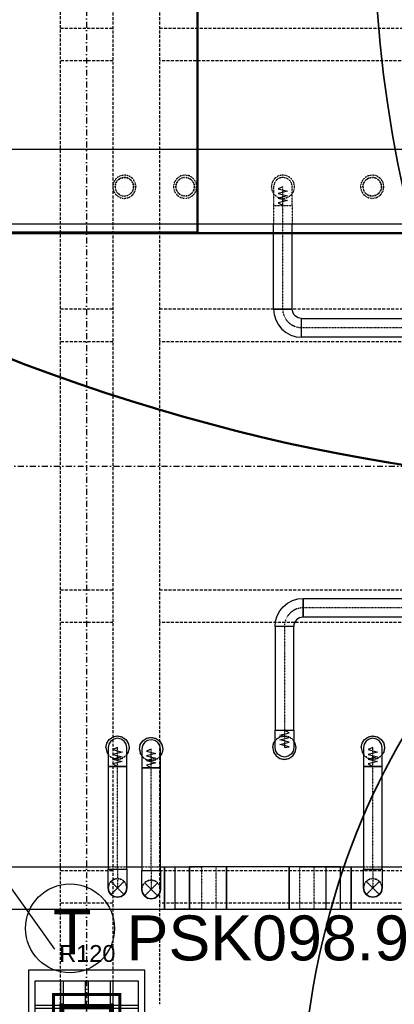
# Model space of a CAD drawing. Header units: centimetres. Extents: x -10729 to 144862, y -4437 to 43656.
# Tile 38 of 148: x 9788 to 10189, y 6225 to 7277. Entities that reach past the tile are written whole.
import ezdxf

# ---------------------------------------------------------------- set-up
doc = ezdxf.new("R2010")
doc.units = ezdxf.units.CM
doc.header["$LTSCALE"] = 0.1
for name, pattern in [('CADVENT_CENTERLINE', [9.9, 7.4, -1, 0.5, -1]), ('CADVENT_HIDDEN', [0.8, 0.25, -0.55]), ('Kondygnacja  -0_5$0$HIDDEN', [9.525, 6.35, -3.175]), ('Kondygnacja  -0_5$0$HIDDEN2', [4.7625, 3.175, -1.5875]), ('Osie rzutów$0$DASHDOT2', [12.7, 6.35, -3.175, 0, -3.175])]:
    doc.linetypes.add(name, pattern=pattern)
for name, color, linetype, lineweight in [('AU Odnośnik', 131, 'Continuous', 25), ('AU Osprzęt Siemens', 5, 'Continuous', 30), ('AU Sieć LON', 1, 'Continuous', 50), ('AU Strefa obsługiwana', 90, 'Continuous', 35)]:
    doc.layers.add(name, color=color, linetype=linetype, lineweight=lineweight)
for name, color, linetype in [('bgde-nawiewCEN', 7, 'Continuous'), ('bgde-nawiewDETAILS', 1, 'Continuous'), ('bgde-nawiewEXP', 1, 'Continuous'), ('bgde-nawiewHIDDEN', 1, 'Continuous'), ('Kondygnacja  -0_5$0$ARCH_INFO_ODPORNOŚĆ OGNIOWA', 8, 'Continuous'), ('Kondygnacja  -0_5$0$ARCH_KONSTR_POWYŻEJ RZUTU', 8, 'Kondygnacja  -0_5$0$HIDDEN'), ('Kondygnacja  -0_5$0$ARCH_KONSTR_POWYŻEJ RZUTU_IST', 8, 'Kondygnacja  -0_5$0$HIDDEN2'), ('Kondygnacja  -0_5$0$ARCH_OKŁADZINA', 8, 'Continuous'), ('Kondygnacja  -0_5$0$ARCH_SŁUPY', 8, 'Continuous'), ('Osie rzutów$0$ARCH_INFO_OSIE_IST', 8, 'Osie rzutów$0$DASHDOT2'), ('Osie rzutów$0$ARCH_INFO_OSIE_OPISY_IST', 8, 'Continuous')]:
    doc.layers.add(name, color=color, linetype=linetype)
doc.layers.add('Kondygnacja  -0_5$0$ARCH_KONSTRUKCJA_NIEWIDOCZNA', color=8, linetype='Continuous', plot=False)
doc.styles.add('Arial', font='ARIAL.TTF')
doc.styles.add('Kondygnacja  -0_5$0$Arial', font='ARIAL.TTF')
pattern_1 = [(45, (-1133.3117, -3177.9858), (-0.6735192, 0.6735192), [])]

# ---------------------------------------------------------------- blocks, each defined once
blk = doc.blocks.new('Osie rzutów')
at = {"layer": 'Osie rzutów$0$ARCH_INFO_OSIE_IST', "ltscale": 10}
for p, q in [((9860, 12510), (9860, 4623.26)), ((4436.04, 6800), (15156.54, 6800)), ((9860, 6170), (9860, 6230))]:
    blk.add_line(p, q, dxfattribs=at)
blk = doc.blocks.new('Kondygnacja  -0_5$0$słup_kwadrat')
at = {"layer": 'Kondygnacja  -0_5$0$ARCH_SŁUPY', "lineweight": 40}
h = blk.add_hatch(dxfattribs=at)
h.set_pattern_fill('ANSI31', color=256, scale=0.3, style=0)
h.set_pattern_definition(pattern_1)
h.paths.add_polyline_path([(36, 34), (39, 34), (39, 84), (36, 84)])
h = blk.add_hatch(dxfattribs=at)
h.set_pattern_fill('ANSI31', color=256, scale=0.3, style=0)
h.set_pattern_definition(pattern_1)
h.paths.add_polyline_path([(89, 80), (89, 83), (39, 83), (39, 80)])
h = blk.add_hatch(dxfattribs=at)
h.set_pattern_fill('ANSI31', color=256, scale=0.3, style=0)
h.set_pattern_definition(pattern_1)
h.paths.add_polyline_path([(89, 34), (92, 34), (92, 84), (89, 84)])
h = blk.add_hatch(dxfattribs=at)
h.set_pattern_fill('ANSI31', color=256, scale=0.3, style=0)
h.set_pattern_definition(pattern_1)
h.paths.add_polyline_path([(89, 57.5), (89, 60.5), (39, 60.5), (39, 57.5)])
h = blk.add_hatch(dxfattribs=at)
h.set_pattern_fill('ANSI31', color=256, scale=0.3, style=0)
h.set_pattern_definition(pattern_1)
h.paths.add_polyline_path([(89, 35), (89, 38), (39, 38), (39, 35)])
at = {"layer": 'Kondygnacja  -0_5$0$ARCH_KONSTRUKCJA_NIEWIDOCZNA'}
blk.add_lwpolyline([(119, 109), (119, 9), (9, 9), (9, 109)], close=True, dxfattribs=at)
for points in [[(36, 109), (36, 84)], [(39, 109), (39, 84)], [(62.5, 109), (62.5, 83)], [(65.5, 109), (65.5, 83)], [(89, 109), (89, 84)], [(92, 109), (92, 84)], [(9, 83), (36, 83)], [(9, 80), (36, 80)], [(92, 83), (119, 83)], [(92, 80), (119, 80)], [(9, 60.5), (36, 60.5)], [(9, 57.5), (36, 57.5)], [(92, 60.5), (119, 60.5)], [(92, 57.5), (119, 57.5)], [(9, 38), (36, 38)], [(9, 35), (36, 35)], [(36, 34), (36, 9)], [(39, 34), (39, 9)], [(62.5, 35), (62.5, 9)], [(65.5, 35), (65.5, 9)], [(89, 34), (89, 9)], [(92, 38), (119, 38)], [(92, 35), (119, 35)], [(92, 34), (92, 9)]]:
    blk.add_lwpolyline(points, dxfattribs=at)
at = {"layer": 'Kondygnacja  -0_5$0$ARCH_OKŁADZINA'}
blk.add_lwpolyline([(2, 121), (126, 121), (126, -3), (2, -3)], close=True, dxfattribs=at)
at = {"layer": 'Kondygnacja  -0_5$0$ARCH_SŁUPY', "lineweight": 40}
for p, q in [((39, 60.5), (89, 60.5)), ((89, 57.5), (39, 57.5))]:
    blk.add_line(p, q, dxfattribs=at)
at = {"layer": 'Kondygnacja  -0_5$0$ARCH_SŁUPY', "lineweight": 50, "const_width": 3}
blk.add_lwpolyline([(28.5, 94.5), (99.5, 94.5), (99.5, 23.5), (28.5, 23.5)], close=True, dxfattribs=at)
at = {"layer": 'Kondygnacja  -0_5$0$ARCH_SŁUPY', "lineweight": 40}
for points in [[(36, 84), (39, 84), (39, 34), (36, 34)], [(89, 84), (92, 84), (92, 34), (89, 34)]]:
    blk.add_lwpolyline(points, close=True, dxfattribs=at)
for points in [[(89, 83), (39, 83)], [(39, 80), (89, 80)], [(89, 38), (39, 38)], [(39, 35), (89, 35)]]:
    blk.add_lwpolyline(points, dxfattribs=at)
blk = doc.blocks.new('Kondygnacja  -0_5$0$konstrukcja istniejąca -0.5')
at = {"layer": 'Kondygnacja  -0_5$0$ARCH_KONSTR_POWYŻEJ RZUTU_IST', "ltscale": 10}
for points in [[(9832, 6225), (9832, 7375)], [(9888, 7375), (9888, 6225)], [(9938, 7375), (9938, 6225)], [(9832, 7267.9), (9888, 7267.9)], [(9938, 7267.9), (10982, 7267.9)], [(9888, 7232.9), (9832, 7232.9)], [(10982, 7232.9), (9938, 7232.9)], [(9832, 6967.9), (9888, 6967.9)], [(9938, 6967.9), (10982, 6967.9)], [(9888, 6932.9), (9832, 6932.9)], [(10982, 6932.9), (9938, 6932.9)], [(9832, 6667.9), (9888, 6667.9)], [(9938, 6667.9), (10982, 6667.9)], [(9888, 6632.9), (9832, 6632.9)], [(10982, 6632.9), (9938, 6632.9)], [(9832, 6367.9), (9888, 6367.9)], [(9938, 6367.9), (10982, 6367.9)], [(9888, 6332.9), (9832, 6332.9)], [(10982, 6332.9), (9938, 6332.9)]]:
    blk.add_lwpolyline(points, dxfattribs=at)

msp = doc.modelspace()

# ---------------------------------------------------------------- linework, layer by layer
at = {"layer": 'AU Odnośnik'}
msp.add_line((9290.53, 7033.458), (9825.69, 6283.774), dxfattribs=at)
at = {"layer": 'AU Osprzęt Siemens'}
msp.add_circle((9842.251, 6306.103), 47.533, dxfattribs=at)
at = {"layer": 'AU Sieć LON', "color": 1}
for p, q in [((9978.362, 7895.522), (9978.362, 7049.5)), ((9978.362, 7049.5), (9304.182, 7049.5)), ((10430.829, 7048.981), (9305.421, 7048.981))]:
    msp.add_line(p, q, dxfattribs=at)
at = {"layer": 'AU Sieć LON', "color": 4, "lineweight": 50}
msp.add_ellipse((9941.574, 7546.233), major_axis=(1097.156, -482.228), ratio=0.53924576, dxfattribs=at)
at = {"layer": 'AU Strefa obsługiwana', "extrusion": (0, 0, -1)}
msp.add_ellipse((10491.156, 7387.929), major_axis=(0, 680.24), ratio=0.47608235, start_param=-1.57079633, end_param=4.71238898, dxfattribs=at)
at = {"layer": 'AU Strefa obsługiwana'}
msp.add_ellipse((10545.489, 6077.747), major_axis=(0, -663.911), ratio=0.68935625, start_param=-1.57079633, end_param=4.71238898, dxfattribs=at)
at = {"layer": 'bgde-nawiewCEN', "linetype": 'CADVENT_CENTERLINE', "ltscale": 0.06}
for p, q in [((10069.88, 7098.453), (10069.88, 7098.501)), ((10069.88, 7098.341), (10069.88, 7098.453)), ((10069.88, 7098.121), (10069.88, 7098.341)), ((10069.88, 7097.76), (10069.88, 7098.121)), ((10069.88, 7097.221), (10069.88, 7097.76)), ((10069.88, 7096.468), (10069.88, 7097.221)), ((10069.88, 7095.467), (10069.88, 7096.468)), ((10069.88, 7094.181), (10069.88, 7095.467)), ((10069.88, 7092.575), (10069.88, 7094.181)), ((10069.88, 7090.613), (10069.88, 7092.575)), ((10069.88, 7088.261), (10069.88, 7090.613)), ((10069.88, 7085.481), (10069.88, 7088.261)), ((10069.88, 7080.37), (10069.88, 7085.481)), ((10069.88, 7078.501), (10069.88, 7080.37)), ((10069.88, 6967.729), (10069.88, 7078.501)), ((10313.703, 6947.729), (10089.88, 6947.729)), ((10345.691, 6648.639), (10091.466, 6648.639)), ((10071.466, 6628.639), (10071.466, 6517.755)), ((10071.466, 6517.755), (10071.466, 6516.021)), ((10071.466, 6516.021), (10071.466, 6511.282)), ((10071.466, 6511.282), (10071.466, 6508.705)), ((10071.466, 6508.705), (10071.466, 6506.523)), ((10071.466, 6506.523), (10071.466, 6504.704)), ((10071.466, 6504.704), (10071.466, 6503.215)), ((10071.466, 6503.215), (10071.466, 6502.023)), ((10071.466, 6502.023), (10071.466, 6501.094)), ((9892.981, 6499.162), (9892.981, 6499.209)), ((9892.981, 6499.049), (9892.981, 6499.162)), ((9892.981, 6498.83), (9892.981, 6499.049)), ((9892.981, 6498.469), (9892.981, 6498.83)), ((9892.981, 6497.93), (9892.981, 6498.469)), ((9892.981, 6497.179), (9892.981, 6497.93)), ((9892.981, 6496.178), (9892.981, 6497.179)), ((9892.981, 6494.893), (9892.981, 6496.178)), ((9892.981, 6493.289), (9892.981, 6494.893)), ((9892.981, 6491.329), (9892.981, 6493.289)), ((9892.981, 6488.978), (9892.981, 6491.329)), ((9928.914, 6497.682), (9928.914, 6497.73)), ((9928.914, 6497.57), (9928.914, 6497.682)), ((9928.914, 6497.351), (9928.914, 6497.57)), ((9928.914, 6496.989), (9928.914, 6497.351)), ((9928.914, 6496.45), (9928.914, 6496.989)), ((9928.914, 6495.697), (9928.914, 6496.45)), ((9928.914, 6494.696), (9928.914, 6495.697)), ((9928.914, 6493.41), (9928.914, 6494.696)), ((9928.914, 6491.804), (9928.914, 6493.41)), ((9928.914, 6489.842), (9928.914, 6491.804)), ((10071.466, 6501.094), (10071.466, 6500.396)), ((10071.466, 6500.396), (10071.466, 6499.896)), ((10071.466, 6499.896), (10071.466, 6499.561)), ((10071.466, 6499.561), (10071.466, 6499.358)), ((10071.466, 6499.358), (10071.466, 6499.253)), ((10071.466, 6499.253), (10071.466, 6499.209)), ((10166.01, 6499.162), (10166.01, 6499.209)), ((10166.01, 6499.049), (10166.01, 6499.162)), ((10166.01, 6498.83), (10166.01, 6499.049)), ((10166.01, 6498.469), (10166.01, 6498.83)), ((10166.01, 6497.93), (10166.01, 6498.469)), ((10166.01, 6497.179), (10166.01, 6497.93)), ((10166.01, 6496.178), (10166.01, 6497.179)), ((10166.01, 6494.893), (10166.01, 6496.178)), ((10166.01, 6493.289), (10166.01, 6494.893)), ((10166.01, 6491.329), (10166.01, 6493.289)), ((10166.01, 6488.978), (10166.01, 6491.329)), ((9892.981, 6486.201), (9892.981, 6488.978)), ((9892.981, 6481.095), (9892.981, 6486.201)), ((9892.981, 6479.227), (9892.981, 6481.095)), ((9928.914, 6487.49), (9928.914, 6489.842)), ((9928.914, 6484.711), (9928.914, 6487.49)), ((9928.914, 6479.599), (9928.914, 6484.711)), ((10166.01, 6486.201), (10166.01, 6488.978)), ((10166.01, 6481.095), (10166.01, 6486.201)), ((10166.01, 6479.227), (10166.01, 6481.095)), ((9892.981, 6369.318), (9892.981, 6479.227)), ((9928.914, 6477.73), (9928.914, 6479.599)), ((9928.914, 6367.821), (9928.914, 6477.73)), ((10166.01, 6369.318), (10166.01, 6479.227)), ((9892.981, 6369.318), (9892.981, 6349.318)), ((9928.914, 6367.821), (9928.914, 6347.821)), ((10166.01, 6369.318), (10166.01, 6349.318))]:
    msp.add_line(p, q, dxfattribs=at)
at = {"layer": 'bgde-nawiewCEN', "linetype": 'CADVENT_CENTERLINE', "ltscale": 0.06, "extrusion": (0, 0, -1)}
msp.add_arc((-10089.88, 6967.729), 20, 270, 0, dxfattribs=at)
at = {"layer": 'bgde-nawiewCEN', "linetype": 'CADVENT_CENTERLINE', "ltscale": 0.06}
msp.add_arc((10091.466, 6628.639), 20, 90, 180, dxfattribs=at)
at = {"layer": 'bgde-nawiewDETAILS', "linetype": 'CADVENT_HIDDEN'}
for p, q in [((9885.91, 6342.247), (9900.052, 6356.389)), ((9885.91, 6356.389), (9900.052, 6342.247)), ((9921.843, 6340.75), (9935.985, 6354.892)), ((9921.843, 6354.892), (9935.985, 6340.75)), ((10158.939, 6342.247), (10173.081, 6356.389)), ((10158.939, 6356.389), (10173.081, 6342.247))]:
    msp.add_line(p, q, dxfattribs=at)
at = {"layer": 'bgde-nawiewEXP', "linetype": 'Continuous'}
for points in [[(8060.424, 7138.531), (13182.874, 7138.531), (13182.874, 7058.531), (8060.424, 7058.531)], [(10059.88, 6967.729), (10079.88, 6967.729), (10079.88, 7058.531)], [(10059.88, 6967.729), (10059.88, 7058.531)], [(9880.481, 6499.209), (9881.433, 6503.993), (9884.142, 6508.048), (9888.198, 6510.758), (9892.981, 6511.709), (9897.765, 6510.758), (9901.82, 6508.048), (9904.53, 6503.993), (9905.481, 6499.209), (9904.53, 6494.426), (9902.981, 6492.108)], [(9916.414, 6497.73), (9917.365, 6502.513), (9920.075, 6506.569), (9924.13, 6509.278), (9928.914, 6510.23), (9933.697, 6509.278), (9937.752, 6506.569), (9940.462, 6502.513), (9941.414, 6497.73), (9940.462, 6492.946), (9938.914, 6490.629)], [(10058.966, 6499.209), (10059.918, 6494.426), (10062.628, 6490.371), (10066.683, 6487.661), (10071.466, 6486.709), (10076.25, 6487.661), (10080.305, 6490.371), (10083.015, 6494.426), (10083.966, 6499.209), (10083.015, 6503.993), (10081.466, 6506.31)], [(10058.966, 6499.209), (10059.918, 6503.993), (10061.466, 6506.31)], [(10153.51, 6499.209), (10154.462, 6503.993), (10157.171, 6508.048), (10161.227, 6510.758), (10166.01, 6511.709), (10170.794, 6510.758), (10174.849, 6508.048), (10177.559, 6503.993), (10178.51, 6499.209), (10177.559, 6494.426), (10176.01, 6492.108)], [(9880.481, 6499.209), (9881.433, 6494.426), (9882.981, 6492.108)], [(9916.414, 6497.73), (9917.365, 6492.946), (9918.914, 6490.629)], [(10153.51, 6499.209), (10154.462, 6494.426), (10156.01, 6492.108)], [(9584.963, 6326.818), (9587.463, 6326.818), (9591.289, 6326.056), (9594.534, 6323.889), (9596.701, 6320.644), (9597.463, 6316.818), (9597.463, 6095.707), (9667.463, 6095.707), (9667.463, 6314.318), (9597.463, 6314.318), (9667.463, 6314.318), (9667.463, 6316.818), (9668.224, 6320.644), (9670.392, 6323.889), (9673.636, 6326.056), (9677.463, 6326.818), (9954.643, 6326.818), (9954.643, 6371.818), (9970.034, 6371.818)], [(9779.534, 6371.818), (9882.981, 6371.818)], [(9882.981, 6349.318), (9882.981, 6369.318), (9902.981, 6369.318), (9902.981, 6349.318), (9902.22, 6345.491)], [(9902.981, 6371.818), (9918.914, 6371.818)], [(9938.914, 6371.818), (9943.304, 6371.818), (9943.304, 6326.818), (9943.304, 6371.818), (9954.643, 6371.818)], [(9954.643, 6326.818), (10009.657, 6326.818), (10009.657, 6371.818), (9970.034, 6371.818), (9970.034, 6326.818)], [(9970.034, 6326.818), (9970.034, 6371.818)], [(10116.12, 6326.818), (10697.94, 6326.818), (10697.94, 6371.818), (10727.94, 6358.207), (10727.94, 6348.207), (10697.94, 6371.818), (10679.615, 6371.818)], [(10116.12, 6371.818), (10131.511, 6371.818)], [(10116.12, 6326.818), (10116.12, 6371.818)], [(10131.511, 6371.818), (10116.12, 6371.818)], [(10131.511, 6326.818), (10131.511, 6371.818), (10142.85, 6371.818), (10142.85, 6326.818), (10142.85, 6371.818), (10156.01, 6371.818)], [(10176.01, 6371.818), (10252.927, 6371.818)], [(9882.981, 6349.318), (9883.742, 6345.491), (9885.91, 6342.247), (9889.154, 6340.079), (9892.981, 6339.318), (9896.808, 6340.079), (9900.052, 6342.247), (9902.22, 6345.491), (9902.981, 6349.318)], [(10156.01, 6349.318), (10156.772, 6345.491), (10158.939, 6342.247), (10162.183, 6340.079), (10166.01, 6339.318), (10169.837, 6340.079), (10173.081, 6342.247), (10175.249, 6345.491), (10176.01, 6349.318), (10175.249, 6345.491)], [(10156.01, 6349.318), (10156.772, 6345.491), (10158.939, 6342.247), (10162.183, 6340.079), (10166.01, 6339.318), (10169.837, 6340.079), (10173.081, 6342.247), (10175.249, 6345.491)], [(10175.249, 6345.491), (10173.081, 6342.247)], [(10175.249, 6345.491), (10176.01, 6349.318)]]:
    msp.add_lwpolyline(points, dxfattribs=at)
for points in [[(10059.88, 6967.729), (10060.456, 6961.876), (10062.163, 6956.249), (10064.936, 6951.062), (10068.666, 6946.516), (10073.213, 6942.785), (10078.399, 6940.013), (10084.027, 6938.306), (10089.88, 6937.729), (10089.88, 6957.729), (10087.929, 6957.921), (10086.053, 6958.49), (10084.324, 6959.414), (10082.809, 6960.658), (10081.565, 6962.173), (10080.641, 6963.902), (10080.072, 6965.778), (10079.88, 6967.729), (10060.641, 6967.729)], [(10089.88, 6937.729), (10089.88, 6957.729), (10313.703, 6957.729), (10313.703, 6937.729)], [(10061.466, 6517.755), (10081.466, 6517.755), (10081.466, 6628.639), (10061.466, 6628.639), (10062.043, 6634.491), (10063.75, 6640.119), (10066.522, 6645.306), (10070.253, 6649.852), (10074.799, 6653.583), (10079.986, 6656.355), (10085.614, 6658.062), (10091.466, 6658.639), (10091.466, 6638.639), (10089.515, 6638.447), (10087.64, 6637.878), (10085.911, 6636.953), (10084.395, 6635.71), (10083.152, 6634.194), (10082.228, 6632.466), (10081.658, 6630.59), (10081.466, 6628.639), (10061.466, 6628.639)], [(10091.466, 6638.639), (10091.466, 6658.639), (10345.691, 6658.639), (10345.691, 6638.639)], [(10061.466, 6499.209), (10061.466, 6517.755), (10081.466, 6517.755), (10081.466, 6499.209), (10080.705, 6495.383), (10078.537, 6492.138), (10075.293, 6489.971), (10071.466, 6489.209), (10067.64, 6489.971), (10064.395, 6492.138), (10062.228, 6495.383)], [(9882.981, 6494.893), (9882.981, 6479.227), (9902.981, 6479.227), (9902.981, 6499.209), (9902.22, 6503.036), (9900.052, 6506.28), (9896.808, 6508.448), (9892.981, 6509.209), (9889.154, 6508.448), (9885.91, 6506.28), (9883.742, 6503.036), (9882.981, 6499.209), (9882.981, 6496.178)], [(9918.914, 6477.73), (9938.914, 6477.73), (9938.914, 6497.73), (9938.152, 6501.557), (9935.985, 6504.801), (9932.74, 6506.969), (9928.914, 6507.73), (9925.087, 6506.969), (9921.843, 6504.801), (9919.675, 6501.557), (9918.914, 6497.73), (9918.914, 6479.599)], [(10156.01, 6499.162), (10156.01, 6479.227), (10176.01, 6479.227), (10176.01, 6499.209), (10175.249, 6503.036), (10173.081, 6506.28), (10169.837, 6508.448), (10166.01, 6509.209), (10162.183, 6508.448), (10158.939, 6506.28), (10156.772, 6503.036), (10156.01, 6499.209)], [(9882.981, 6369.318), (9902.981, 6369.318), (9902.981, 6479.227), (9882.981, 6479.227)], [(9918.914, 6367.821), (9938.914, 6367.821), (9938.914, 6477.73), (9918.914, 6477.73)], [(10156.01, 6369.318), (10176.01, 6369.318), (10176.01, 6479.227), (10156.01, 6479.227)], [(9918.914, 6347.821), (9918.914, 6367.821), (9938.914, 6367.821), (9938.914, 6347.821), (9938.152, 6343.994), (9935.985, 6340.75), (9932.74, 6338.582), (9928.914, 6337.821), (9925.087, 6338.582), (9921.843, 6340.75), (9919.675, 6343.994)], [(10009.657, 6326.818), (10116.12, 6326.818), (10116.12, 6371.818), (10076.497, 6371.818), (10076.497, 6326.818), (10076.497, 6371.818), (10009.657, 6371.818)], [(10156.01, 6349.318), (10156.01, 6369.318), (10176.01, 6369.318), (10176.01, 6349.318), (10175.249, 6345.491), (10173.081, 6342.247), (10169.837, 6340.079), (10166.01, 6339.318), (10162.183, 6340.079), (10158.939, 6342.247), (10156.772, 6345.491)], [(9882.981, 6349.318), (9883.742, 6345.491), (9885.91, 6342.247), (9889.154, 6340.079), (9892.981, 6339.318), (9896.808, 6340.079), (9900.052, 6342.247), (9902.22, 6345.491), (9902.981, 6349.318), (9902.22, 6345.491), (9900.052, 6342.247), (9896.808, 6340.079), (9892.981, 6339.318), (9889.154, 6340.079), (9885.91, 6342.247), (9883.742, 6345.491)], [(9918.914, 6347.821), (9919.675, 6343.994), (9921.843, 6340.75), (9925.087, 6338.582), (9928.914, 6337.821), (9932.74, 6338.582), (9935.985, 6340.75), (9938.152, 6343.994), (9938.914, 6347.821), (9938.152, 6343.994), (9935.985, 6340.75), (9932.74, 6338.582), (9928.914, 6337.821), (9925.087, 6338.582), (9921.843, 6340.75), (9919.675, 6343.994)]]:
    msp.add_lwpolyline(points, close=True, dxfattribs=at)
at = {"layer": 'bgde-nawiewEXP'}
for points in [[(10071.466, 6499.209), (10076.466, 6499.991), (10066.466, 6502.491), (10076.466, 6504.999), (10066.466, 6507.547), (10076.466, 6510.055), (10066.466, 6512.624), (10076.466, 6515.125), (10071.466, 6517.755)], [(9892.981, 6499.209), (9887.981, 6497.081), (9897.981, 6494.547), (9887.981, 6492.028), (9897.981, 6489.501), (9887.981, 6486.95), (9897.981, 6484.416), (9887.981, 6481.873), (9892.981, 6479.227)], [(9928.914, 6497.73), (9923.914, 6495.6), (9933.914, 6493.064), (9923.914, 6490.542), (9933.914, 6488.013), (9923.914, 6485.46), (9933.914, 6482.924), (9923.914, 6480.378), (9928.914, 6477.73)], [(10166.01, 6499.209), (10161.01, 6497.081), (10171.01, 6494.547), (10161.01, 6492.028), (10171.01, 6489.501), (10161.01, 6486.95), (10171.01, 6484.416), (10161.01, 6481.873), (10166.01, 6479.227)]]:
    msp.add_lwpolyline(points, dxfattribs=at)
at = {"layer": 'bgde-nawiewHIDDEN', "linetype": 'CADVENT_HIDDEN'}
for points in [[(9887.804, 7098.531), (9888.755, 7093.747), (9891.465, 7089.692), (9895.52, 7086.982), (9900.304, 7086.031), (9905.087, 7086.982), (9909.143, 7089.692), (9911.852, 7093.747), (9912.804, 7098.531), (9911.852, 7103.314), (9909.143, 7107.37), (9905.087, 7110.079), (9900.304, 7111.031), (9895.52, 7110.079), (9891.465, 7107.37), (9888.755, 7103.314)], [(9887.804, 7098.531), (9888.755, 7093.747), (9891.465, 7089.692), (9895.52, 7086.982), (9900.304, 7086.031), (9905.087, 7086.982), (9909.143, 7089.692), (9911.852, 7093.747), (9912.804, 7098.531), (9911.852, 7103.314), (9909.143, 7107.37), (9905.087, 7110.079), (9900.304, 7111.031), (9895.52, 7110.079), (9891.465, 7107.37), (9888.755, 7103.314)], [(9890.304, 7098.531), (9891.065, 7094.704), (9893.233, 7091.46), (9896.477, 7089.292), (9900.304, 7088.531), (9904.131, 7089.292), (9907.375, 7091.46), (9909.543, 7094.704), (9910.304, 7098.531), (9909.543, 7102.358), (9907.375, 7105.602), (9904.131, 7107.77), (9900.304, 7108.531), (9896.477, 7107.77), (9893.233, 7105.602), (9891.065, 7102.358)], [(9952.804, 7098.531), (9953.755, 7093.747), (9956.465, 7089.692), (9960.52, 7086.982), (9965.304, 7086.031), (9970.087, 7086.982), (9974.143, 7089.692), (9976.852, 7093.747), (9977.804, 7098.531), (9976.852, 7103.314), (9974.143, 7107.37), (9970.087, 7110.079), (9965.304, 7111.031), (9960.52, 7110.079), (9956.465, 7107.37), (9953.755, 7103.314)], [(9952.804, 7098.531), (9953.755, 7093.747), (9956.465, 7089.692), (9960.52, 7086.982), (9965.304, 7086.031), (9970.087, 7086.982), (9974.143, 7089.692), (9976.852, 7093.747), (9977.804, 7098.531), (9976.852, 7103.314), (9974.143, 7107.37), (9970.087, 7110.079), (9965.304, 7111.031), (9960.52, 7110.079), (9956.465, 7107.37), (9953.755, 7103.314)], [(9955.304, 7098.531), (9956.065, 7094.704), (9958.233, 7091.46), (9961.477, 7089.292), (9965.304, 7088.531), (9969.131, 7089.292), (9972.375, 7091.46), (9974.543, 7094.704), (9975.304, 7098.531), (9974.543, 7102.358), (9972.375, 7105.602), (9969.131, 7107.77), (9965.304, 7108.531), (9961.477, 7107.77), (9958.233, 7105.602), (9956.065, 7102.358)], [(9955.304, 7098.531), (9956.065, 7102.358), (9958.233, 7105.602), (9961.477, 7107.77), (9965.304, 7108.531), (9969.131, 7107.77), (9972.375, 7105.602), (9974.543, 7102.358), (9975.304, 7098.531), (9974.543, 7094.704), (9972.375, 7091.46), (9969.131, 7089.292), (9965.304, 7088.531), (9961.477, 7089.292), (9958.233, 7091.46), (9956.065, 7094.704)], [(10057.38, 7098.501), (10058.331, 7093.717), (10061.041, 7089.662), (10065.096, 7086.952), (10069.88, 7086.001), (10074.663, 7086.952), (10078.718, 7089.662), (10081.428, 7093.717), (10082.38, 7098.501), (10081.428, 7103.284), (10078.718, 7107.34), (10074.663, 7110.049), (10069.88, 7111.001), (10065.096, 7110.049), (10061.041, 7107.34), (10058.331, 7103.284)], [(10057.38, 7098.501), (10058.331, 7093.717), (10061.041, 7089.662), (10065.096, 7086.952), (10069.88, 7086.001), (10074.663, 7086.952), (10078.718, 7089.662), (10081.428, 7093.717), (10082.38, 7098.501), (10081.428, 7103.284), (10078.718, 7107.34), (10074.663, 7110.049), (10069.88, 7111.001), (10065.096, 7110.049), (10061.041, 7107.34), (10058.331, 7103.284)], [(10059.88, 7078.501), (10079.88, 7078.501), (10079.88, 7098.501), (10079.118, 7102.328), (10076.951, 7105.572), (10073.706, 7107.739), (10069.88, 7108.501), (10066.053, 7107.739), (10062.809, 7105.572), (10060.641, 7102.328), (10059.88, 7098.501), (10059.88, 7080.37)], [(10152.804, 7098.531), (10153.755, 7093.747), (10156.465, 7089.692), (10160.52, 7086.982), (10165.304, 7086.031), (10170.087, 7086.982), (10174.143, 7089.692), (10176.852, 7093.747), (10177.804, 7098.531), (10176.852, 7103.314), (10174.143, 7107.37), (10170.087, 7110.079), (10165.304, 7111.031), (10160.52, 7110.079), (10156.465, 7107.37), (10153.755, 7103.314)], [(10152.804, 7098.531), (10153.755, 7093.747), (10156.465, 7089.692), (10160.52, 7086.982), (10165.304, 7086.031), (10170.087, 7086.982), (10174.143, 7089.692), (10176.852, 7093.747), (10177.804, 7098.531), (10176.852, 7103.314), (10174.143, 7107.37), (10170.087, 7110.079), (10165.304, 7111.031), (10160.52, 7110.079), (10156.465, 7107.37), (10153.755, 7103.314)], [(10155.304, 7098.531), (10156.065, 7094.704), (10158.233, 7091.46), (10161.477, 7089.292), (10165.304, 7088.531), (10169.131, 7089.292), (10172.375, 7091.46), (10174.543, 7094.704), (10175.304, 7098.531), (10174.543, 7102.358), (10172.375, 7105.602), (10169.131, 7107.77), (10165.304, 7108.531), (10161.477, 7107.77), (10158.233, 7105.602), (10156.065, 7102.358)], [(9882.981, 6349.318), (9883.742, 6353.144), (9885.91, 6356.389), (9889.154, 6358.556), (9892.981, 6359.318), (9896.808, 6358.556), (9900.052, 6356.389), (9902.22, 6353.144), (9902.981, 6349.318), (9902.22, 6353.144), (9900.052, 6356.389), (9896.808, 6358.556), (9892.981, 6359.318), (9889.154, 6358.556), (9885.91, 6356.389), (9883.742, 6353.144)], [(9918.914, 6347.821), (9919.675, 6351.648), (9921.843, 6354.892), (9925.087, 6357.06), (9928.914, 6357.821), (9932.74, 6357.06), (9935.985, 6354.892), (9938.152, 6351.648), (9938.914, 6347.821), (9938.152, 6351.648), (9935.985, 6354.892), (9932.74, 6357.06), (9928.914, 6357.821), (9925.087, 6357.06), (9921.843, 6354.892), (9919.675, 6351.648)], [(10156.01, 6349.318), (10156.772, 6353.144), (10158.939, 6356.389), (10162.183, 6358.556), (10166.01, 6359.318), (10169.837, 6358.556), (10173.081, 6356.389), (10175.249, 6353.144), (10176.01, 6349.318), (10175.249, 6353.144), (10173.081, 6356.389), (10169.837, 6358.556), (10166.01, 6359.318), (10162.183, 6358.556), (10158.939, 6356.389), (10156.772, 6353.144)]]:
    msp.add_lwpolyline(points, close=True, dxfattribs=at)
for points in [[(9890.304, 7098.531), (9891.065, 7102.358), (9893.233, 7105.602), (9896.477, 7107.77)], [(9896.477, 7107.77), (9893.233, 7105.602)], [(9896.477, 7107.77), (9900.304, 7108.531), (9904.131, 7107.77), (9907.375, 7105.602), (9909.543, 7102.358)], [(9909.543, 7102.358), (9907.375, 7105.602)], [(9909.543, 7102.358), (9910.304, 7098.531), (9909.543, 7094.704), (9907.375, 7091.46)], [(10155.304, 7098.531), (10156.065, 7102.358), (10158.233, 7105.602), (10161.477, 7107.77), (10165.304, 7108.531)], [(10165.304, 7108.531), (10161.477, 7107.77)], [(10165.304, 7108.531), (10169.131, 7107.77)], [(10169.131, 7107.77), (10165.304, 7108.531)], [(10169.131, 7107.77), (10172.375, 7105.602)], [(10172.375, 7105.602), (10169.131, 7107.77)], [(10172.375, 7105.602), (10174.543, 7102.358), (10175.304, 7098.531), (10174.543, 7094.704), (10172.375, 7091.46), (10169.131, 7089.292)], [(9890.304, 7098.531), (9891.065, 7094.704), (9893.233, 7091.46), (9896.477, 7089.292)], [(9896.477, 7089.292), (9893.233, 7091.46)], [(9896.477, 7089.292), (9900.304, 7088.531), (9904.131, 7089.292), (9907.375, 7091.46), (9909.543, 7094.704)], [(10155.304, 7098.531), (10156.065, 7094.704), (10158.233, 7091.46), (10161.477, 7089.292), (10165.304, 7088.531)], [(10169.131, 7089.292), (10172.375, 7091.46)], [(10165.304, 7088.531), (10161.477, 7089.292)], [(10165.304, 7088.531), (10169.131, 7089.292)], [(10169.131, 7089.292), (10165.304, 7088.531)], [(10059.88, 7078.501), (10079.88, 7078.501), (10079.88, 7058.531)], [(10059.88, 7078.501), (10059.88, 7058.531)], [(9880.481, 6499.209), (9881.433, 6503.993), (9884.142, 6508.048), (9888.198, 6510.758), (9892.981, 6511.709), (9897.765, 6510.758), (9901.82, 6508.048), (9904.53, 6503.993), (9905.481, 6499.209), (9904.53, 6494.426), (9901.82, 6490.371), (9897.765, 6487.661), (9892.981, 6486.709), (9888.198, 6487.661), (9884.142, 6490.371), (9888.198, 6487.661), (9892.981, 6486.709), (9897.765, 6487.661), (9901.82, 6490.371), (9902.981, 6492.108)], [(9916.414, 6497.73), (9917.365, 6502.513), (9920.075, 6506.569), (9924.13, 6509.278), (9928.914, 6510.23), (9933.697, 6509.278), (9937.752, 6506.569), (9940.462, 6502.513), (9941.414, 6497.73), (9940.462, 6492.946), (9937.752, 6488.891), (9933.697, 6486.181), (9928.914, 6485.23), (9924.13, 6486.181), (9920.075, 6488.891), (9924.13, 6486.181), (9928.914, 6485.23), (9933.697, 6486.181), (9937.752, 6488.891), (9938.914, 6490.629)], [(10058.966, 6499.209), (10059.918, 6494.426), (10062.628, 6490.371), (10066.683, 6487.661), (10071.466, 6486.709), (10076.25, 6487.661), (10080.305, 6490.371), (10083.015, 6494.426), (10083.966, 6499.209), (10083.015, 6503.993), (10080.305, 6508.048), (10076.25, 6510.758), (10071.466, 6511.709), (10066.683, 6510.758), (10062.628, 6508.048), (10061.466, 6506.31)], [(10058.966, 6499.209), (10059.918, 6503.993), (10062.628, 6508.048), (10066.683, 6510.758), (10071.466, 6511.709), (10076.25, 6510.758), (10080.305, 6508.048), (10081.466, 6506.31)], [(10153.51, 6499.209), (10154.462, 6503.993), (10157.171, 6508.048), (10161.227, 6510.758), (10166.01, 6511.709), (10170.794, 6510.758), (10174.849, 6508.048), (10177.559, 6503.993), (10178.51, 6499.209), (10177.559, 6494.426), (10174.849, 6490.371), (10170.794, 6487.661), (10166.01, 6486.709), (10161.227, 6487.661), (10157.171, 6490.371), (10161.227, 6487.661), (10166.01, 6486.709), (10170.794, 6487.661), (10174.849, 6490.371), (10176.01, 6492.108)], [(9880.481, 6499.209), (9881.433, 6494.426), (9884.142, 6490.371), (9882.981, 6492.108)], [(9916.414, 6497.73), (9917.365, 6492.946), (9920.075, 6488.891), (9918.914, 6490.629)], [(10153.51, 6499.209), (10154.462, 6494.426), (10157.171, 6490.371), (10156.01, 6492.108)], [(9882.981, 6371.818), (9902.981, 6371.818)], [(9918.914, 6371.818), (9938.914, 6371.818)], [(9954.643, 6371.818), (9982.927, 6371.818), (9982.927, 6326.818), (9970.034, 6326.818), (9998.318, 6326.818), (9998.318, 6371.818), (9970.034, 6371.818)], [(9954.643, 6326.818), (9954.643, 6371.818)], [(10087.836, 6326.818), (10087.836, 6371.818), (10116.12, 6371.818)], [(10116.12, 6371.818), (10087.836, 6371.818)], [(10103.226, 6326.818), (10103.226, 6371.818), (10131.511, 6371.818)], [(10131.51, 6326.818), (10131.51, 6371.818)], [(10156.01, 6371.818), (10176.01, 6371.818)], [(9954.643, 6326.818), (9970.034, 6326.818)], [(9970.034, 6326.818), (9954.643, 6326.818)], [(10087.836, 6326.818), (10116.12, 6326.818)], [(10116.12, 6326.818), (10087.836, 6326.818)], [(10103.226, 6326.818), (10131.511, 6326.818)]]:
    msp.add_lwpolyline(points, dxfattribs=at)
at = {"layer": 'bgde-nawiewHIDDEN'}
for points in [[(9900.304, 7098.531), (9900.304, 7098.531)], [(9965.304, 7098.531), (9965.304, 7098.531)], [(10069.88, 7098.501), (10064.88, 7096.371), (10074.88, 7093.835), (10064.88, 7091.313), (10074.88, 7088.784), (10064.88, 7086.231), (10074.88, 7083.695), (10064.88, 7081.149), (10069.88, 7078.501)], [(10165.304, 7098.531), (10165.304, 7098.531)]]:
    msp.add_lwpolyline(points, dxfattribs=at)

# ---------------------------------------------------------------- block references
at = {"layer": 'Kondygnacja  -0_5$0$ARCH_KONSTR_POWYŻEJ RZUTU'}
msp.add_blockref('Kondygnacja  -0_5$0$konstrukcja istniejąca -0.5', (0, 0), dxfattribs=at)
at = {"layer": 'Kondygnacja  -0_5$0$ARCH_SŁUPY'}
msp.add_blockref('Kondygnacja  -0_5$0$słup_kwadrat', (9796, 6141), dxfattribs=at)
at = {"layer": 'Osie rzutów$0$ARCH_INFO_OSIE_OPISY_IST'}
msp.add_blockref('Osie rzutów', (0, 0), dxfattribs=at)

# ---------------------------------------------------------------- texts
at = {"layer": 'AU Osprzęt Siemens', "char_height": 48, "width": 1074.22285, "attachment_point": 1, "style": 'Arial'}
for s, insert in [('T', (9824.1, 6326.359)), ('PSK098.9', (9902.763, 6319.939))]:
    msp.add_mtext(s, dxfattribs=dict(at, insert=insert))
at = {"layer": 'Kondygnacja  -0_5$0$ARCH_INFO_ODPORNOŚĆ OGNIOWA', "insert": (9860.71, 6294.184), "char_height": 18, "width": 53.33252, "attachment_point": 5, "style": 'Kondygnacja  -0_5$0$Arial'}
msp.add_mtext('\\PR120', dxfattribs=at)

doc.saveas('drawing.dxf')
